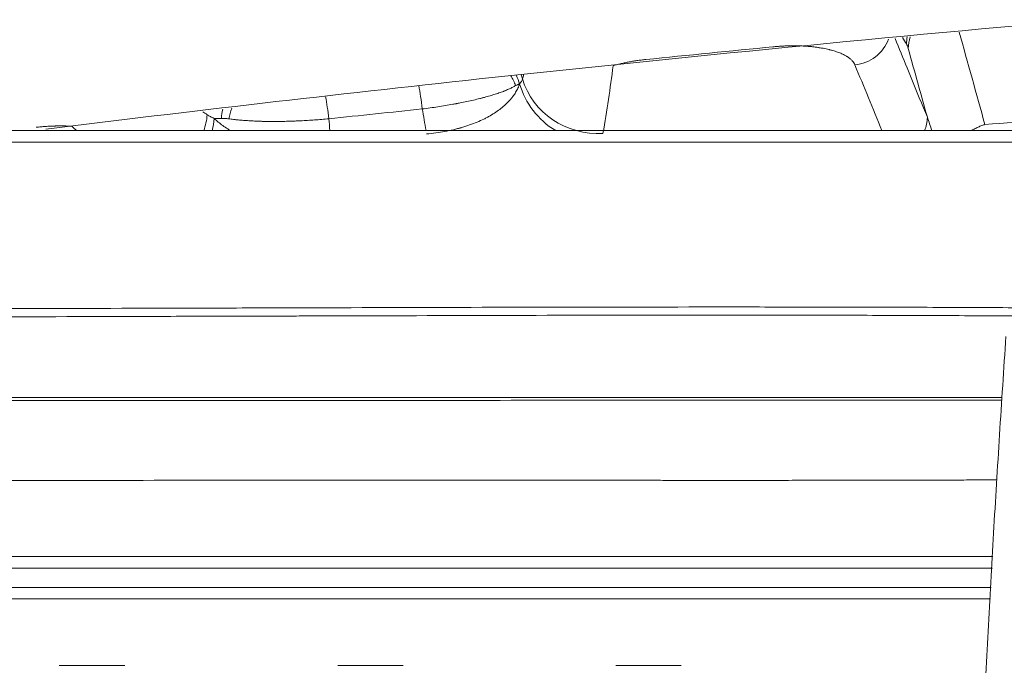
# Model space of a CAD drawing. Header units: millimetres. Extents: x 0 to 594, y 0 to 420.
# Tile 98 of 256: x 176 to 189, y 338 to 346. Entities that reach past the tile are written whole.
import ezdxf

# ---------------------------------------------------------------- set-up
doc = ezdxf.new("R2010")
doc.units = ezdxf.units.MM
doc.layers.add('1', color=7, linetype='Continuous', true_color=0xffffff)
doc.styles.add('Arial Unicode MS', font='txt')
doc.dimstyles.get("Standard").update_dxf_attribs({"dimtxt": 0.18, "dimasz": 0.18, "dimexe": 0.18, "dimexo": 0.0625, "dimgap": 0.09, "dimtad": 0, "dimtih": 1, "dimtoh": 1, "dimdec": 4, "dimzin": 0, "dimdsep": 46, "dimtxsty": 'Standard', "dimcen": 0.09, "dimadec": 0, "dimazin": 0, "dimtfac": 1, "dimtdec": 4, "dimtofl": 0, "dimtmove": 0, "dimatfit": 3, "dimfxl": 0, "dimtolj": 1, "dimtzin": 0, "dimarcsym": 0})

# ---------------------------------------------------------------- blocks, each defined once
blk = doc.blocks.new('_U2')
at = {"layer": '1', "color": 18, "lineweight": 13}
for p, q in [((142.301, 334.479), (142.301, 394.797)), ((368.28, 363.039), (368.28, 394.797)), ((142.301, 392.797), (235.419, 392.797)), ((368.28, 392.797), (275.162, 392.797))]:
    blk.add_line(p, q, dxfattribs=at)
at = {"layer": '1', "color": 18}
for points in [[(142.301, 392.797), (145.801, 393.735), (145.801, 391.859)], [(368.28, 392.797), (364.78, 391.859), (364.78, 393.735)]]:
    blk.add_solid(points, dxfattribs=at)
at = {"layer": '1', "color": 18, "linetype": 'Continuous', "lineweight": 13, "char_height": 2.5, "attachment_point": 7, "line_spacing_factor": 1.047437, "style": 'Arial Unicode MS'}
for s, insert in [('\\fArial Unicode MS|b0|i0;\\W1.0000;4.5', (237.052, 390.919)), ('\\fArial Unicode MS|b0|i0;\\W1.0000; LIFT POINT SPAN', (244.157, 390.919))]:
    blk.add_mtext(s, dxfattribs=dict(at, insert=insert))

msp = doc.modelspace()

# ---------------------------------------------------------------- linework, layer by layer
at = {"layer": '1', "color": 155, "linetype": 'Continuous', "lineweight": 13}
for p, q in [((173.201, 339.274), (188.439, 339.274)), ((188.406, 338.724), (173.201, 338.724)), ((176.379, 337.867), (177.224, 337.867)), ((179.976, 337.867), (180.819, 337.867)), ((183.568, 337.867), (184.411, 337.867))]:
    msp.add_line(p, q, dxfattribs=at)
at = {"layer": '1', "color": 155, "linetype": 'Continuous', "lineweight": 18}
for p, q in [((188.431, 339.124), (173.195, 339.124)), ((173.195, 338.874), (188.415, 338.874))]:
    msp.add_line(p, q, dxfattribs=at)
at = {"layer": '1', "color": 155, "linetype": 'Continuous', "lineweight": 13}
for centre, major_axis, ratio, start_param, end_param in [((186.62, 346.103), (0.463, 0.189), 0.963496, 4.41013, 5.569314), ((187.918, 345.892), (-0.514, -0.309), 0.979844, 5.579343, 5.732507), ((187.94, 345.833), (0.578, 0.161), 0.930887, 2.58102, 2.851399), ((181.733, 345.223), (0.472, -0.37), 0.888306, 0.958417, 1.206145), ((181.76, 345.251), (-0.382, 0.463), 0.95087, 4.261722, 4.458677), ((181.786, 345.284), (-0.563, 0.209), 0.98, 3.771221, 3.865706), ((183.32, 345.7), (0.984, -0.177), 0.964013, 3.598039, 4.964394), ((181.026, 344.948), (-0.063, 0.597), 0.088447, 4.878594, 5.444406), ((183.263, 345.585), (0.782, -0.623), 0.938882, 4.063221, 4.849865), ((179.819, 344.821), (-0.063, 0.597), 0.088329, 4.878552, 5.411556), ((178.978, 344.921), (-0.112, -0.589), 0.839108, 4.652889, 4.852749), ((179.036, 344.902), (0.232, 0.553), 0.762183, 1.597794, 1.841179), ((177.332, 345.016), (-0.646, -0.764), 0.935051, 1.9841, 2.201132), ((177.48, 344.925), (-0.424, -0.905), 0.882633, 1.805247, 1.968632), ((187.094, 344.944), (-0.463, -0.189), 0.9635, 2.379931, 2.740465)]:
    msp.add_ellipse(centre, major_axis=major_axis, ratio=ratio, start_param=start_param, end_param=end_param, dxfattribs=at)
at = {"layer": '1', "color": 155, "linetype": 'Continuous', "lineweight": 18}
for points, degree, knots in [([(176.205, 344.792), (178.069, 345.022), (182.589, 345.544), (190.332, 346.298), (199.459, 346.991), (208.301, 347.475), (213.924, 347.702), (216.298, 347.786)], 3, [0, 0, 0, 0, 0.140419, 0.340102, 0.580819, 0.823075, 1, 1, 1, 1]), ([(173.22, 344.774), (173.974, 344.774), (174.728, 344.774), (175.858, 344.774), (176.235, 344.774), (176.799, 344.774), (176.988, 344.774), (177.364, 344.774), (177.552, 344.774), (178.493, 344.774), (179.244, 344.774), (180.37, 344.774), (180.746, 344.774), (181.308, 344.774), (181.496, 344.774), (181.871, 344.774), (182.058, 344.774), (182.995, 344.774), (183.743, 344.774), (184.863, 344.774), (185.237, 344.774), (185.796, 344.774), (186.076, 344.774), (186.355, 344.774), (186.541, 344.774), (186.635, 344.774), (187.472, 344.774), (188.216, 344.774), (189.329, 344.774), (189.699, 344.774), (190.255, 344.774), (190.44, 344.774), (190.81, 344.774), (190.995, 344.774), (191.179, 344.774)], 3, [0, 0, 0, 0, 0.125, 0.125, 0.1875, 0.1875, 0.21875, 0.21875, 0.25, 0.25, 0.375, 0.375, 0.4375, 0.4375, 0.46875, 0.46875, 0.5, 0.5, 0.625, 0.625, 0.6875, 0.6875, 0.71875, 0.734375, 0.734375, 0.75, 0.75, 0.875, 0.875, 0.9375, 0.9375, 0.96875, 0.96875, 1, 1, 1, 1]), ([(188.607, 342.115), (188.578, 341.692), (188.55, 341.269), (188.497, 340.422), (188.471, 339.999), (188.434, 339.364), (188.422, 339.152), (188.398, 338.729), (188.387, 338.517), (188.353, 337.882), (188.331, 337.458), (188.29, 336.611), (188.271, 336.187), (188.233, 335.34), (188.198, 334.492), (188.166, 333.645), (188.136, 332.797), (188.122, 332.374), (188.083, 331.102), (188.06, 330.255), (188.02, 328.559), (188.004, 327.711), (187.978, 326.015), (187.969, 325.167), (187.956, 323.471), (187.953, 322.623), (187.953, 320.926), (187.956, 320.078), (187.966, 318.805), (187.97, 318.381), (187.977, 317.745), (187.979, 317.533), (187.985, 317.109), (187.988, 316.897), (188.004, 315.837), (188.021, 314.989), (188.06, 313.293), (188.083, 312.445), (188.122, 311.174), (188.136, 310.75), (188.166, 309.902), (188.198, 309.055), (188.251, 307.784), (188.29, 306.937), (188.331, 306.09), (188.353, 305.666), (188.387, 305.031), (188.398, 304.82), (188.422, 304.396), (188.434, 304.184), (188.471, 303.549), (188.497, 303.126), (188.55, 302.28), (188.578, 301.856), (188.607, 301.433)], 3, [0, 0, 0, 0, 0.03125, 0.03125, 0.0625, 0.0625, 0.078125, 0.078125, 0.09375, 0.09375, 0.125, 0.125, 0.15625, 0.15625, 0.1875, 0.21875, 0.21875, 0.25, 0.25, 0.3125, 0.3125, 0.375, 0.375, 0.4375, 0.4375, 0.5, 0.5, 0.5625, 0.5625, 0.59375, 0.59375, 0.609375, 0.609375, 0.625, 0.625, 0.6875, 0.6875, 0.75, 0.75, 0.78125, 0.78125, 0.8125, 0.84375, 0.875, 0.875, 0.90625, 0.90625, 0.921875, 0.921875, 0.9375, 0.9375, 0.96875, 0.96875, 1, 1, 1, 1]), ([(173.163, 341.324), (173.175, 341.324), (173.187, 341.324), (173.199, 341.324), (173.211, 341.324), (173.222, 341.324), (173.234, 341.324), (173.246, 341.324), (173.258, 341.324), (173.807, 341.324), (174.355, 341.324), (174.904, 341.324), (175.452, 341.324), (176.001, 341.324), (176.549, 341.324), (177.096, 341.324), (177.643, 341.324), (177.65, 341.324), (177.657, 341.324), (177.665, 341.324), (177.672, 341.324), (177.679, 341.324), (177.686, 341.324), (177.694, 341.324), (177.713, 341.324), (177.724, 341.324), (177.736, 341.324), (177.748, 341.324), (177.76, 341.324), (177.772, 341.324), (177.783, 341.324), (177.795, 341.324), (178.339, 341.324), (178.882, 341.324), (179.424, 341.324), (179.966, 341.324), (180.508, 341.324), (181.05, 341.324), (181.591, 341.324), (182.13, 341.324), (182.142, 341.324), (182.154, 341.324), (182.165, 341.324), (182.177, 341.324), (182.189, 341.324), (182.201, 341.324), (182.212, 341.324), (182.236, 341.324), (182.248, 341.324), (182.26, 341.324), (182.271, 341.324), (182.283, 341.324), (182.295, 341.324), (182.307, 341.324), (182.318, 341.324), (182.86, 341.324), (183.4, 341.324), (183.94, 341.324), (184.479, 341.324), (185.019, 341.324), (185.557, 341.324), (186.095, 341.324), (186.631, 341.324), (186.642, 341.324), (186.654, 341.324), (186.666, 341.324), (186.678, 341.324), (186.689, 341.324), (186.701, 341.324), (186.713, 341.324), (186.731, 341.324), (186.739, 341.324), (186.746, 341.324), (186.753, 341.324), (186.76, 341.324), (186.767, 341.324), (186.774, 341.324), (186.781, 341.324), (187.325, 341.324), (187.866, 341.324), (188.348, 341.324), (188.558, 341.324)], 2, [0, 0, 0, 0.001146, 0.00191, 0.002674, 0.003438, 0.004201, 0.004965, 0.005729, 0.023829, 0.059263, 0.094698, 0.130133, 0.165569, 0.201006, 0.236443, 0.271878, 0.289827, 0.290295, 0.290762, 0.291229, 0.291696, 0.292163, 0.292631, 0.293331, 0.294477, 0.295241, 0.296005, 0.296769, 0.297533, 0.298297, 0.299061, 0.317011, 0.35215, 0.387292, 0.422435, 0.457578, 0.492721, 0.527865, 0.563005, 0.580956, 0.58172, 0.582484, 0.583248, 0.584012, 0.584776, 0.58554, 0.586686, 0.587832, 0.588596, 0.58936, 0.590123, 0.590887, 0.591651, 0.592415, 0.610365, 0.645505, 0.680649, 0.715791, 0.750934, 0.786076, 0.821219, 0.856359, 0.874308, 0.875072, 0.875836, 0.8766, 0.877364, 0.878128, 0.878892, 0.880038, 0.880739, 0.881207, 0.881675, 0.882143, 0.882611, 0.883078, 0.883546, 0.901495, 0.936927, 0.972361, 1, 1, 1]), ([(188.559, 341.293), (187.943, 341.292), (185.836, 341.291), (183.717, 341.29), (181.463, 341.289), (180.711, 341.288), (179.205, 341.288), (176.944, 341.286), (174.679, 341.285), (173.168, 341.284)], 3, [0, 0, 0, 0, 0.121378, 0.414252, 0.414252, 0.560689, 0.560689, 0.707126, 1, 1, 1, 1]), ([(188.493, 340.261), (188.482, 340.261), (188.471, 340.261), (188.459, 340.261), (188.459, 340.261), (188.458, 340.261), (188.458, 340.261), (188.458, 340.261), (188.458, 340.261), (188.458, 340.261), (188.458, 340.261), (188.457, 340.261), (188.455, 340.261), (188.451, 340.261), (188.443, 340.261), (188.426, 340.261), (188.393, 340.261), (188.325, 340.261), (188.264, 340.261), (188.14, 340.261), (188.053, 340.26), (187.94, 340.26), (187.917, 340.26), (187.888, 340.26), (187.882, 340.26), (187.87, 340.26), (187.853, 340.259), (187.788, 340.259), (187.633, 340.258), (187.387, 340.258), (187.182, 340.257), (187.025, 340.257), (186.971, 340.257), (186.917, 340.257), (186.917, 340.257), (186.917, 340.257), (186.917, 340.257), (186.917, 340.257), (186.917, 340.257), (186.917, 340.257), (186.917, 340.257), (186.917, 340.257), (186.916, 340.257), (186.915, 340.257), (186.913, 340.257), (186.91, 340.257), (186.901, 340.257), (186.884, 340.257), (186.868, 340.257), (186.811, 340.257), (186.698, 340.257), (186.465, 340.257), (186.168, 340.257), (185.808, 340.256), (185.526, 340.256), (185.373, 340.256), (185.373, 340.256), (185.372, 340.256), (185.372, 340.256), (185.372, 340.256), (185.372, 340.256), (185.372, 340.256), (185.371, 340.256), (185.37, 340.256), (185.367, 340.256), (185.36, 340.256), (185.346, 340.256), (185.319, 340.256), (185.265, 340.256), (185.16, 340.256), (185.072, 340.256), (184.902, 340.256), (184.686, 340.256), (184.395, 340.256), (184.139, 340.256), (183.991, 340.257), (183.889, 340.257), (183.856, 340.257), (183.822, 340.257), (183.82, 340.257), (183.817, 340.257), (183.811, 340.257), (183.797, 340.257), (183.768, 340.257), (183.677, 340.258), (183.51, 340.258), (183.254, 340.258), (182.964, 340.258), (182.639, 340.258), (182.399, 340.258), (182.274, 340.258), (182.273, 340.258), (182.272, 340.258), (182.272, 340.258), (182.272, 340.258), (182.272, 340.258), (182.272, 340.258), (182.272, 340.258), (182.271, 340.258), (182.268, 340.258), (182.263, 340.258), (182.253, 340.258), (182.232, 340.258), (182.191, 340.258), (182.109, 340.258), (181.944, 340.258), (181.614, 340.258), (180.955, 340.258), (180.389, 340.258), (179.257, 340.257), (178.501, 340.257), (176.232, 340.255), (174.717, 340.254), (173.201, 340.252)], 3, [0, 0, 0, 0, 0.001498, 0.001498, 0.00157, 0.00157, 0.001574, 0.001574, 0.001579, 0.001588, 0.001606, 0.001642, 0.001787, 0.002076, 0.002653, 0.003809, 0.00612, 0.010743, 0.019989, 0.019989, 0.038479, 0.038479, 0.043102, 0.043102, 0.044258, 0.044258, 0.045413, 0.047725, 0.05697, 0.075461, 0.093952, 0.093952, 0.103197, 0.103269, 0.103278, 0.103278, 0.103279, 0.103279, 0.103281, 0.103283, 0.103287, 0.103305, 0.103342, 0.103486, 0.103775, 0.104353, 0.105508, 0.10782, 0.112442, 0.112442, 0.130933, 0.149424, 0.167915, 0.186406, 0.204896, 0.204896, 0.204969, 0.204978, 0.204982, 0.204982, 0.204987, 0.204987, 0.205005, 0.205041, 0.205185, 0.205474, 0.206052, 0.207208, 0.209519, 0.214142, 0.223387, 0.223387, 0.241878, 0.260369, 0.278859, 0.29735, 0.29735, 0.306596, 0.306596, 0.307173, 0.307173, 0.307751, 0.308907, 0.311218, 0.315841, 0.334332, 0.352823, 0.371313, 0.389804, 0.408295, 0.408295, 0.408367, 0.408385, 0.408394, 0.408394, 0.408399, 0.408399, 0.408403, 0.408439, 0.408584, 0.408873, 0.409451, 0.410606, 0.412918, 0.41754, 0.426786, 0.445277, 0.482258, 0.556221, 0.556221, 0.704147, 0.704147, 1, 1, 1, 1])]:
    msp.add_open_spline(points, degree=degree, knots=knots, dxfattribs=at)
at = {"layer": '1', "color": 155, "linetype": 'Continuous', "lineweight": 13}
for points, knots in [([(187.174, 345.964), (187.226, 345.838), (187.277, 345.711), (187.4, 345.413), (187.47, 345.24), (187.557, 345.027), (187.574, 344.985), (187.591, 344.944)], [0, 0, 0, 0, 0.371706, 0.371706, 0.879016, 0.879016, 1, 1, 1, 1]), ([(186.656, 345.621), (186.653, 345.63), (186.648, 345.639), (186.636, 345.657), (186.629, 345.666), (186.613, 345.683), (186.604, 345.692), (186.584, 345.709), (186.573, 345.717), (186.557, 345.727), (186.554, 345.729), (186.547, 345.733), (186.537, 345.739), (186.527, 345.745), (186.505, 345.756), (186.489, 345.764), (186.455, 345.778), (186.437, 345.785), (186.398, 345.798), (186.377, 345.805), (186.349, 345.812), (186.343, 345.814), (186.335, 345.816), (186.332, 345.817), (186.326, 345.818), (186.312, 345.822), (186.296, 345.825), (186.259, 345.833), (186.233, 345.838), (186.192, 345.844), (186.178, 345.847), (186.15, 345.85), (186.135, 345.852), (186.112, 345.855), (186.105, 345.856), (186.093, 345.857), (186.089, 345.857), (186.081, 345.858), (186.062, 345.86), (186.042, 345.861), (186.009, 345.864), (185.993, 345.865), (185.959, 345.866), (185.942, 345.867), (185.907, 345.868), (185.89, 345.868), (185.868, 345.868), (185.863, 345.868), (185.854, 345.868), (185.85, 345.868), (185.836, 345.868), (185.827, 345.868), (185.8, 345.867), (185.763, 345.866), (185.708, 345.864), (185.672, 345.861), (185.635, 345.858), (185.616, 345.857), (185.597, 345.855)], [0, 0, 0, 0, 0.0625, 0.0625, 0.125, 0.125, 0.1875, 0.1875, 0.25, 0.25, 0.265625, 0.265625, 0.28125, 0.3125, 0.3125, 0.375, 0.375, 0.4375, 0.4375, 0.5, 0.5, 0.515625, 0.515625, 0.523437, 0.523437, 0.53125, 0.5625, 0.5625, 0.625, 0.625, 0.65625, 0.65625, 0.6875, 0.6875, 0.703125, 0.703125, 0.710937, 0.710937, 0.71875, 0.75, 0.75, 0.78125, 0.78125, 0.8125, 0.8125, 0.84375, 0.84375, 0.851562, 0.851562, 0.859375, 0.859375, 0.875, 0.875, 0.90625, 0.9375, 0.96875, 0.96875, 1, 1, 1, 1]), ([(183.954, 345.691), (183.935, 345.689), (183.915, 345.686), (183.877, 345.682), (183.858, 345.679), (183.82, 345.674), (183.801, 345.671), (183.774, 345.666), (183.764, 345.664), (183.746, 345.661), (183.737, 345.659), (183.71, 345.654), (183.693, 345.651), (183.659, 345.643), (183.642, 345.639), (183.609, 345.631), (183.593, 345.627), (183.562, 345.619), (183.547, 345.615), (183.532, 345.61)], [0, 0, 0, 0, 0.125, 0.125, 0.25, 0.25, 0.375, 0.375, 0.4375, 0.4375, 0.5, 0.5, 0.625, 0.625, 0.75, 0.75, 0.875, 0.875, 1, 1, 1, 1]), ([(183.532, 345.61), (183.514, 345.465), (183.494, 345.32), (183.45, 345.029), (183.427, 344.883), (183.401, 344.737)], [0, 0, 0, 0, 0.5, 0.5, 1, 1, 1, 1]), ([(182.325, 345.377), (182.334, 345.388), (182.342, 345.398), (182.355, 345.419), (182.359, 345.43), (182.362, 345.44)], [0, 0, 0, 0, 0.5, 0.5, 1, 1, 1, 1]), ([(182.274, 345.354), (182.262, 345.347), (182.237, 345.333), (182.208, 345.319), (182.177, 345.305), (182.16, 345.298), (182.141, 345.29), (182.138, 345.289), (182.134, 345.287), (182.127, 345.284), (182.111, 345.278), (182.097, 345.273), (182.068, 345.262), (182.027, 345.248), (181.983, 345.235), (181.937, 345.221), (181.913, 345.214), (181.882, 345.205), (181.875, 345.204), (181.863, 345.2), (181.856, 345.199), (181.837, 345.194), (181.824, 345.19), (181.784, 345.18), (181.73, 345.167), (181.673, 345.155), (181.615, 345.142), (181.586, 345.136), (181.54, 345.127), (181.525, 345.124), (181.505, 345.12), (181.497, 345.119), (181.49, 345.118), (181.478, 345.115), (181.47, 345.114), (181.43, 345.107), (181.399, 345.101), (181.334, 345.09), (181.269, 345.08), (181.203, 345.07), (181.136, 345.061), (181.102, 345.057), (181.068, 345.052)], [0, 0, 0, 0, 0.0625, 0.125, 0.125, 0.1875, 0.1875, 0.195312, 0.195312, 0.203125, 0.21875, 0.25, 0.25, 0.3125, 0.375, 0.375, 0.4375, 0.4375, 0.453125, 0.453125, 0.46875, 0.46875, 0.5, 0.5, 0.5625, 0.625, 0.625, 0.6875, 0.6875, 0.71875, 0.71875, 0.726563, 0.734375, 0.734375, 0.75, 0.75, 0.8125, 0.8125, 0.875, 0.9375, 0.9375, 1, 1, 1, 1]), ([(181.124, 344.73), (181.164, 344.733), (181.204, 344.737), (181.282, 344.748), (181.32, 344.754), (181.396, 344.768), (181.433, 344.776), (181.488, 344.788), (181.506, 344.793), (181.533, 344.8), (181.546, 344.804), (181.56, 344.807), (181.569, 344.81), (181.573, 344.811), (181.613, 344.823), (181.647, 344.834), (181.712, 344.857), (181.744, 344.869), (181.805, 344.894), (181.834, 344.908), (181.877, 344.928), (181.891, 344.936), (181.911, 344.946), (181.918, 344.95), (181.931, 344.957), (181.938, 344.961), (181.97, 344.98), (181.995, 344.995), (182.042, 345.027), (182.063, 345.043), (182.105, 345.075), (182.124, 345.092), (182.161, 345.126), (182.178, 345.143), (182.198, 345.165), (182.201, 345.169), (182.209, 345.178), (182.22, 345.191), (182.231, 345.205), (182.251, 345.231), (182.263, 345.249), (182.284, 345.285), (182.294, 345.303), (182.311, 345.34), (182.318, 345.358), (182.325, 345.377)], [0, 0, 0, 0, 0.0625, 0.0625, 0.125, 0.125, 0.1875, 0.1875, 0.21875, 0.21875, 0.234375, 0.242188, 0.242188, 0.25, 0.25, 0.3125, 0.3125, 0.375, 0.375, 0.4375, 0.4375, 0.46875, 0.46875, 0.484375, 0.484375, 0.5, 0.5, 0.5625, 0.5625, 0.625, 0.625, 0.6875, 0.6875, 0.75, 0.75, 0.765625, 0.765625, 0.78125, 0.8125, 0.8125, 0.875, 0.875, 0.9375, 0.9375, 1, 1, 1, 1]), ([(182.274, 345.354), (182.283, 345.359), (182.291, 345.364), (182.302, 345.368), (182.304, 345.369), (182.308, 345.371), (182.31, 345.372), (182.315, 345.374), (182.319, 345.375), (182.323, 345.376)], [0, 0, 0, 0, 0.5, 0.5, 0.625, 0.625, 0.75, 0.75, 1, 1, 1, 1]), ([(188.335, 344.851), (188.845, 344.889), (189.355, 344.926), (190.376, 344.999), (190.887, 345.035), (192.419, 345.14), (193.44, 345.208), (194.462, 345.272)], [0, 0, 0, 0, 0.25, 0.25, 0.5, 0.5, 1, 1, 1, 1]), ([(181.068, 345.052), (180.867, 345.031), (180.665, 345.01), (180.263, 344.968), (180.062, 344.946), (179.861, 344.925)], [0, 0, 0, 0, 0.5, 0.5, 1, 1, 1, 1]), ([(178.289, 344.978), (178.301, 344.97), (178.315, 344.961), (178.345, 344.945), (178.362, 344.938), (178.381, 344.93)], [0, 0, 0, 0, 0.5, 0.5, 1, 1, 1, 1]), ([(178.472, 344.931), (178.455, 344.931), (178.439, 344.931), (178.409, 344.93), (178.394, 344.93), (178.381, 344.93)], [0, 0, 0, 0, 0.5, 0.5, 1, 1, 1, 1]), ([(178.381, 344.93), (178.397, 344.914), (178.414, 344.898), (178.451, 344.867), (178.47, 344.852), (178.511, 344.822), (178.533, 344.808), (178.567, 344.786), (178.579, 344.779), (178.592, 344.772)], [0, 0, 0, 0, 0.28395, 0.28395, 0.567899, 0.567899, 0.851849, 0.851849, 1, 1, 1, 1]), ([(178.472, 344.931), (178.48, 344.931), (178.487, 344.931), (178.503, 344.931), (178.51, 344.931), (178.534, 344.929), (178.551, 344.927), (178.568, 344.925)], [0, 0, 0, 0, 0.25, 0.25, 0.5, 0.5, 1, 1, 1, 1]), ([(179.861, 344.925), (179.83, 344.922), (179.799, 344.92), (179.738, 344.915), (179.677, 344.91), (179.586, 344.904), (179.525, 344.901), (179.48, 344.899), (179.465, 344.898), (179.442, 344.897), (179.434, 344.897), (179.419, 344.896), (179.412, 344.896), (179.374, 344.894), (179.344, 344.894), (179.286, 344.892), (179.228, 344.891), (179.143, 344.891), (179.088, 344.891), (179.047, 344.892), (179.033, 344.892), (179.016, 344.892), (179.013, 344.892), (179.006, 344.892), (179.003, 344.892), (178.993, 344.893), (178.986, 344.893), (178.953, 344.894), (178.928, 344.895), (178.877, 344.897), (178.828, 344.9), (178.757, 344.904), (178.713, 344.908), (178.68, 344.911), (178.669, 344.912), (178.653, 344.914), (178.648, 344.915), (178.638, 344.916), (178.612, 344.919), (178.587, 344.922), (178.568, 344.925)], [0, 0, 0, 0, 0.0625, 0.0625, 0.125, 0.1875, 0.25, 0.25, 0.28125, 0.28125, 0.296875, 0.296875, 0.3125, 0.3125, 0.375, 0.375, 0.4375, 0.5, 0.5625, 0.5625, 0.59375, 0.59375, 0.601563, 0.601563, 0.609375, 0.609375, 0.625, 0.625, 0.6875, 0.6875, 0.75, 0.8125, 0.875, 0.875, 0.90625, 0.90625, 0.921875, 0.921875, 0.9375, 1, 1, 1, 1]), ([(176.541, 344.83), (176.523, 344.831), (176.505, 344.831), (176.469, 344.832), (176.451, 344.833), (176.413, 344.833), (176.395, 344.833), (176.366, 344.833), (176.356, 344.833), (176.342, 344.833), (176.337, 344.833), (176.327, 344.832), (176.303, 344.832), (176.279, 344.831), (176.24, 344.829), (176.22, 344.828), (176.181, 344.825), (176.161, 344.823), (176.122, 344.819), (176.102, 344.817), (176.082, 344.815)], [0, 0, 0, 0, 0.125, 0.125, 0.25, 0.25, 0.375, 0.375, 0.4375, 0.4375, 0.46875, 0.46875, 0.5, 0.625, 0.625, 0.75, 0.75, 0.875, 0.875, 1, 1, 1, 1]), ([(188.168, 344.777), (188.173, 344.78), (188.179, 344.783), (188.192, 344.791), (188.2, 344.795), (188.217, 344.804), (188.225, 344.808), (188.25, 344.82), (188.267, 344.827), (188.292, 344.837), (188.301, 344.84), (188.313, 344.844), (188.32, 344.847), (188.327, 344.849), (188.331, 344.85), (188.333, 344.85), (188.334, 344.851), (188.334, 344.851), (188.335, 344.851)], [0, 0, 0, 0, 0.098761, 0.098761, 0.248967, 0.248967, 0.399174, 0.399174, 0.699587, 0.699587, 0.849793, 0.849793, 0.924897, 0.962448, 0.981224, 0.990612, 0.990612, 1, 1, 1, 1]), ([(191.21, 344.624), (191.025, 344.624), (190.84, 344.624), (190.469, 344.624), (189.913, 344.624), (189.357, 344.624), (188.242, 344.624), (187.498, 344.624), (186.659, 344.624), (186.566, 344.624), (186.379, 344.624), (186.099, 344.624), (185.446, 344.624), (184.885, 344.624), (183.763, 344.624), (183.014, 344.624), (182.076, 344.624), (181.888, 344.624), (181.513, 344.624), (180.95, 344.624), (180.386, 344.624), (179.258, 344.624), (178.506, 344.624), (177.564, 344.624), (177.375, 344.624), (176.998, 344.624), (176.433, 344.624), (175.867, 344.624), (174.736, 344.624), (173.981, 344.624), (173.226, 344.624)], [0, 0, 0, 0, 0.03125, 0.03125, 0.0625, 0.125, 0.125, 0.25, 0.25, 0.265625, 0.265625, 0.28125, 0.3125, 0.375, 0.375, 0.5, 0.5, 0.53125, 0.53125, 0.5625, 0.625, 0.625, 0.75, 0.75, 0.78125, 0.78125, 0.8125, 0.875, 0.875, 1, 1, 1, 1]), ([(173.226, 342.471), (173.231, 342.471), (173.237, 342.471), (173.249, 342.471), (173.255, 342.471), (173.273, 342.471), (173.308, 342.471), (173.391, 342.471), (173.462, 342.471), (173.603, 342.471), (173.698, 342.471), (173.981, 342.471), (174.17, 342.472), (174.736, 342.472), (175.113, 342.473), (176.245, 342.475), (176.999, 342.477), (178.128, 342.48), (178.505, 342.481), (179.069, 342.483), (179.352, 342.484), (179.634, 342.484), (179.822, 342.485), (179.916, 342.485), (180.762, 342.488), (181.513, 342.49), (183.013, 342.493), (183.762, 342.494), (184.885, 342.495), (185.258, 342.495), (185.819, 342.494), (186.005, 342.494), (186.378, 342.493), (186.565, 342.493), (187.124, 342.492), (187.497, 342.491), (188.242, 342.488), (188.613, 342.486), (189.357, 342.482), (189.728, 342.479), (190.284, 342.475), (190.469, 342.474), (190.84, 342.471), (191.025, 342.47), (191.21, 342.468)], [0, 0, 0, 0, 0.000977, 0.000977, 0.001953, 0.001953, 0.003906, 0.007812, 0.015625, 0.015625, 0.03125, 0.03125, 0.0625, 0.0625, 0.125, 0.125, 0.25, 0.25, 0.3125, 0.3125, 0.34375, 0.359375, 0.359375, 0.375, 0.375, 0.5, 0.5, 0.625, 0.625, 0.6875, 0.6875, 0.71875, 0.71875, 0.75, 0.75, 0.8125, 0.8125, 0.875, 0.875, 0.9375, 0.9375, 0.96875, 0.96875, 1, 1, 1, 1]), ([(191.2, 342.363), (191.015, 342.364), (190.83, 342.366), (190.46, 342.368), (190.275, 342.37), (189.719, 342.374), (189.348, 342.376), (188.605, 342.38), (188.233, 342.382), (187.489, 342.385), (187.117, 342.386), (186.557, 342.388), (186.371, 342.388), (185.998, 342.389), (185.811, 342.389), (185.251, 342.389), (184.878, 342.389), (183.756, 342.389), (183.007, 342.388), (181.508, 342.384), (180.757, 342.382), (179.911, 342.38), (179.817, 342.38), (179.629, 342.379), (179.347, 342.378), (179.065, 342.377), (178.501, 342.376), (178.125, 342.375), (176.995, 342.371), (176.242, 342.369), (175.111, 342.367), (174.734, 342.367), (174.168, 342.366), (173.979, 342.366), (173.696, 342.366), (173.602, 342.366), (173.46, 342.366), (173.389, 342.366), (173.307, 342.366), (173.271, 342.366), (173.248, 342.366), (173.236, 342.366), (173.224, 342.366)], [0, 0, 0, 0, 0.03125, 0.03125, 0.0625, 0.0625, 0.125, 0.125, 0.1875, 0.1875, 0.25, 0.25, 0.28125, 0.28125, 0.3125, 0.3125, 0.375, 0.375, 0.5, 0.5, 0.625, 0.625, 0.640625, 0.640625, 0.65625, 0.6875, 0.6875, 0.75, 0.75, 0.875, 0.875, 0.9375, 0.9375, 0.96875, 0.96875, 0.984375, 0.984375, 0.992187, 0.996094, 0.998047, 0.998047, 1, 1, 1, 1])]:
    msp.add_open_spline(points, degree=3, knots=knots, dxfattribs=at)
for points in [[(187.321, 345.892), (187.305, 345.919), (187.288, 345.947), (187.272, 345.974)], [(188.003, 346.045), (188.113, 345.647), (188.224, 345.249), (188.335, 344.851)], [(185.597, 345.855), (185.05, 345.801), (184.502, 345.747), (183.954, 345.691)], [(187.321, 345.892), (187.325, 345.886), (187.333, 345.87), (187.34, 345.847), (187.344, 345.833)], [(187.591, 344.944), (187.508, 345.241), (187.426, 345.537), (187.344, 345.833)], [(187.003, 344.774), (186.887, 345.057), (186.772, 345.339), (186.656, 345.621)], [(182.362, 345.44), (182.367, 345.459), (182.372, 345.477), (182.377, 345.496)], [(182.325, 345.377), (182.324, 345.377), (182.323, 345.377), (182.323, 345.376)], [(181.116, 344.774), (181.1, 344.867), (181.084, 344.96), (181.068, 345.052)], [(178.232, 345.015), (178.251, 345.003), (178.27, 344.99), (178.289, 344.978)], [(179.861, 344.925), (179.865, 344.875), (179.869, 344.825), (179.874, 344.774)], [(187.591, 344.944), (187.61, 344.888), (187.63, 344.831), (187.649, 344.774)], [(176.602, 344.774), (176.581, 344.792), (176.561, 344.811), (176.541, 344.83)]]:
    msp.add_open_spline(points, degree=3, dxfattribs=at)

# ---------------------------------------------------------------- dimensions: what is measured, and where the dimension line sits
at = {"layer": '1', "color": 18, "linetype": 'Continuous', "lineweight": 13}
dim = msp.add_linear_dim(base=(142.301, 392.797), p1=(368.28, 363.039), p2=(142.301, 334.479), text=' <> \\fArial Unicode MS|b0|i0;\\C18;{\\H1.00x;\\fArial Unicode MS|b0|i0; LIFT POINT SPAN\\fArial Unicode MS|b0|i0;}\\C18;', dimstyle='Standard', override={"dimtxt": 2.5, "dimasz": 3.5, "dimexe": 2, "dimexo": 0, "dimgap": 1.5, "dimtih": 1, "dimtoh": 1, "dimdec": 1, "dimlfac": 0.02, "dimzin": 8, "dimdsep": 46, "dimlunit": 2, "dimtxsty": 'Arial Unicode MS', "dimsah": 1, "dimse1": 0, "dimse2": 0, "dimsd1": 0, "dimsd2": 0, "dimclrd": 18, "dimclre": 18, "dimclrt": 18, "dimtol": 0, "dimtm": -0.1, "dimtfac": 1.4, "dimtdec": 2, "dimtofl": 1, "dimtmove": 0, "dimtzin": 8, "dimlwd": 13, "dimlwe": 13}, dxfattribs=at)
dim.commit()
dim.dimension.update_dxf_attribs({"geometry": '_U2', "text_midpoint": (255.29, 392.797), "dimtype": 160})

doc.saveas('drawing.dxf')
